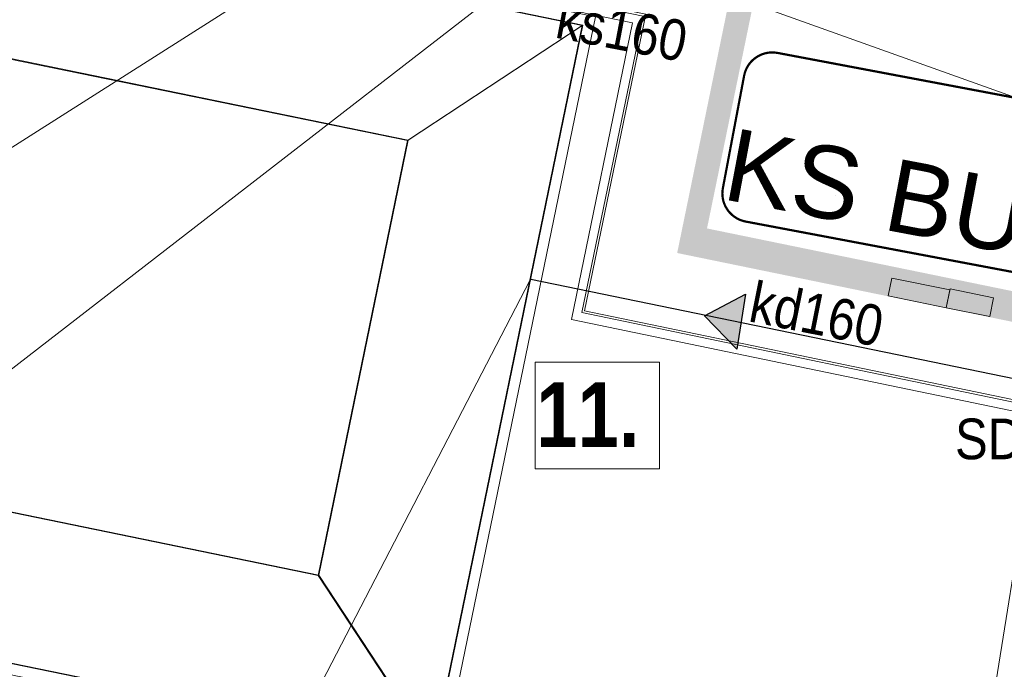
# Model space of a CAD drawing. Header units: millimetres. Extents: x 19047 to 276906, y -533553 to -451719.
# Tile 4 of 36: x 46570 to 59867, y -498384 to -489605. Entities that reach past the tile are written whole.
import ezdxf
from ezdxf.lldxf.tags import DXFTag

# ---------------------------------------------------------------- set-up
doc = ezdxf.new("R2010")
doc.units = ezdxf.units.MM
doc.header["$MEASUREMENT"] = 0
for name, color, linetype, lineweight in [('0_Nr_pióra__101', 7, 'Continuous', 5), ('_e_elektryka_Nr_pióra__1', 7, 'Continuous', 13), ('PZT_Nr_pióra__1', 7, 'Continuous', 13), ('PZT_Nr_pióra__101', 7, 'Continuous', 5), ('PZT_Nr_pióra__41', 7, 'Continuous', 15), ('WOD-KAN zbiornik deszcz_Nr_pióra__41', 7, 'Continuous', 15)]:
    doc.layers.add(name, color=color, linetype=linetype, lineweight=lineweight)
for name, color, linetype, lineweight, true_color in [('_e_elektryka_Nr_pióra__218', 7, 'Continuous', 15, 0xd90005), ('PZT DRZEWA DO USUNIĘCIA _Nr_pióra__219', 7, 'Continuous', 13, 0xd90005), ('PZT_i_KD', 7, 'Continuous', 30, 0x136734), ('PZT_i_KS', 7, 'Continuous', 30, 0x4c3926)]:
    doc.layers.add(name, color=color, linetype=linetype, lineweight=lineweight, true_color=true_color)
doc.layers.add('IS_Węzeł_sieci_kanalizacyjnej_-_opisy', color=7, linetype='Continuous')
doc.styles.add('GENERATED_STYLE_9', font='txt')
doc.linetypes.add('Przekreślana podwójnie kopia-000', pattern='A,0,[2,PAB PZT Rew_1 11_04_20251.Shx,S=9.920635,R=0,X=0,Y=0],-1250,0', length=1250)
tags = doc.linetypes.add('SOLID', pattern=[10, 10, 0]).pattern_tags.tags
tags[6:7] = [DXFTag(74, 4), DXFTag(75, 0), DXFTag(340, '0'), DXFTag(46, 0.0), DXFTag(50, 0.0), DXFTag(44, 0.0), DXFTag(45, 0.0)]
tags[4:5] = [DXFTag(74, 4), DXFTag(75, 0), DXFTag(340, '0'), DXFTag(46, 0.0), DXFTag(50, 0.0), DXFTag(44, 0.0), DXFTag(45, 0.0)]

# ---------------------------------------------------------------- blocks, each defined once
blk = doc.blocks.new('Etykieta_10', base_point=(32389, -713502))
at = {"layer": '0_Nr_pióra__101', "linetype": 'Continuous'}
for p, q in [((33229, -712058), (31549, -712058)), ((31549, -712058), (31549, -713499)), ((33229, -713499), (33229, -712058)), ((31549, -713499), (33229, -713499))]:
    blk.add_line(p, q, dxfattribs=at)
at = {"layer": '0_Nr_pióra__101', "insert": (33604, -712328), "char_height": 875, "attachment_point": 3, "style": 'GENERATED_STYLE_9'}
blk.add_mtext('\\A1;{\\pt0,101000;\\fArial Narrow|b1|i0|c238|p34;11. \\fArial Narrow|b1|i0|c238|p34;\\A1{\\H.66x;\\S^  ;}\\fArial Narrow|b1|i0|c238|p34;\\fArial Narrow|b1|i0|c238|p34;\\A1{\\H.66x;\\S^  ;}\\fArial Narrow|b1|i0|c238|p34;\\fArial Narrow|b1|i0|c238|p34;\\fArial Narrow|b1|i0|c238|p34;\\fArial Narrow|b1|i0|c238|p34;\\fArial Narrow|b1|i0|c238|p34;\\fArial Narrow|b1|i0|c238|p34;\\fArial Narrow|b1|i0|c238|p34;\\fArial Narrow|b1|i0|c238|p34;\\fArial Narrow|b1|i0|c238|p34;\\fArial Narrow|b1|i0|c238|p34;\\fArial Narrow|b1|i0|c238|p34;\\fArial Narrow|b1|i0|c238|p34;\\fArial Narrow|b1|i0|c238|p34;\\fArial Narrow|b1|i0|c238|p34;\\fArial Narrow|b1|i0|c238|p34;\\fArial Narrow|b1|i0|c238|p34;\\fArial Narrow|b1|i0|c238|p34;\\fArial Narrow|b1|i0|c238|p34;\\fArial Narrow|b1|i0|c238|p34;\\fArial Narrow|b1|i0|c238|p34;\\fArial Narrow|b1|i0|c238|p34;\\fArial Narrow|b1|i0|c238|p34;\\fArial Narrow|b1|i0|c238|p34;\\fArial Narrow|b1|i0|c238|p34;\\fArial Narrow|b1|i0|c238|p34;\\fArial Narrow|b1|i0|c238|p34;}', dxfattribs=at)

msp = doc.modelspace()

# ---------------------------------------------------------------- hatches: boundary and pattern name
at = {"layer": 'PZT DRZEWA DO USUNIĘCIA _Nr_pióra__219', "linetype": 'Continuous'}
msp.add_hatch(color=256, dxfattribs=at).paths.add_polyline_path([(59670, -493617), (58298, -493336), (58348, -493096), (59719, -493377)])
at = {"layer": 'PZT_i_KD'}
msp.add_hatch(color=256, dxfattribs=at).paths.add_polyline_path([(55818, -493609), (56253, -494057), (56370, -493316)])
at = {"layer": 'PZT_Nr_pióra__1', "linetype": 'Continuous'}
h = msp.add_hatch(color=256, dxfattribs=at)
h.paths.add_polyline_path([(57322, -483641), (70100, -486266), (68227, -495383), (55449, -492758)])
h.paths.add_polyline_path([(69722, -486515), (57571, -484019), (55843, -492431), (67994, -494927)], flags=0)
h = msp.add_hatch(color=256, dxfattribs=at)
h.paths.add_polyline_path([(57331, -483637), (70109, -486262), (68236, -495379), (55458, -492754)])
h.paths.add_polyline_path([(69731, -486511), (57580, -484014), (55852, -492426), (68003, -494922)], flags=0)

# ---------------------------------------------------------------- linework, layer by layer
at = {"layer": '_e_elektryka_Nr_pióra__1', "linetype": 'Continuous', "flags": 128}
for points in [[(58348, -493096), (59131, -493257), (59082, -493497), (58298, -493336)], [(59082, -493497), (59670, -493617), (59722, -493362), (59134, -493242)]]:
    msp.add_lwpolyline(points, close=True, dxfattribs=at)
at = {"layer": '_e_elektryka_Nr_pióra__218', "linetype": 'Continuous'}
msp.add_line((57582, -491987), (57582, -491987), dxfattribs=at)
at = {"layer": 'IS_Węzeł_sieci_kanalizacyjnej_-_opisy', "linetype": 'SOLID', "lineweight": 20, "ltscale": 10}
for p, q in [((32297, -500328), (52937, -487217)), ((38041, -500852), (53654, -488751)), ((60041, -490665), (56170, -489280)), ((47227, -505174), (53462, -493122)), ((58693, -505162), (60395, -494543))]:
    msp.add_line(p, q, dxfattribs=at)
at = {"layer": 'IS_Węzeł_sieci_kanalizacyjnej_-_opisy', "linetype": 'SOLID', "ltscale": 10}
msp.add_lwpolyline([(56374, -492333, 30, 30, 0), (62847, -493556, 30, 30, 0.414214), (63298, -493248, 30, 30, 0), (63585, -491728, 30, 30, 0.414214), (63277, -491277, 30, 30, 0), (56805, -490054, 30, 30, 0.414214), (56353, -490362, 30, 30, 0), (56066, -491882, 30, 30, 0.414214), (56374, -492333, 30, 30, 0)], format="xyseb", dxfattribs=at)
at = {"layer": 'PZT_i_KD'}
msp.add_line((60194, -494501), (53472, -493118), dxfattribs=at)
msp.add_lwpolyline([(56253, -494057), (55818, -493609), (56370, -493316), (56253, -494057)], dxfattribs=at)
at = {"layer": 'PZT_Nr_pióra__1', "linetype": 'Continuous', "flags": 128}
msp.add_lwpolyline([(76183, -497952), (75828, -499663), (60265, -496433), (60560, -495013), (54022, -493656), (54846, -489649), (48167, -488274), (48455, -486876), (37993, -484727), (39478, -477498)], dxfattribs=at)
at = {"layer": 'PZT_Nr_pióra__101', "linetype": 'Continuous', "flags": 128}
for points in [[(76092, -497811), (75735, -499521), (60409, -496340), (60704, -494921), (54163, -493563), (54988, -489555), (48309, -488181), (48596, -486783), (38134, -484633), (39571, -477639)], [(76068, -497775), (75712, -499486), (60445, -496317), (60739, -494897), (54199, -493540), (55024, -489532), (48344, -488160), (48632, -486759), (38170, -484610), (39594, -477675)], [(52262, -488965), (55024, -489532), (54199, -493540), (60739, -494897), (60445, -496317), (75712, -499486), (76068, -497775)]]:
    msp.add_lwpolyline(points, dxfattribs=at)
at = {"layer": 'PZT_Nr_pióra__41', "linetype": 'Przekreślana podwójnie kopia-000', "flags": 128}
msp.add_lwpolyline([(44301, -489714), (42673, -497682), (52272, -499654), (54345, -489565), (44746, -487593), (44486, -488833)], dxfattribs=at)
at = {"layer": 'WOD-KAN zbiornik deszcz_Nr_pióra__41', "linetype": 'Continuous'}
for p, q in [((51806, -491239), (54168, -489682)), ((51816, -491234), (54177, -489677)), ((52156, -499477), (50599, -497116)), ((52165, -499473), (50609, -497111))]:
    msp.add_line(p, q, dxfattribs=at)
at = {"layer": 'WOD-KAN zbiornik deszcz_Nr_pióra__41', "linetype": 'Continuous', "flags": 128}
for points in [[(54168, -489682), (44862, -487770), (42850, -497566), (52156, -499477)], [(54177, -489677), (44872, -487766), (42860, -497561), (52165, -499473)], [(51806, -491239), (46419, -490132), (45211, -496009), (50599, -497116)], [(51816, -491234), (46428, -490127), (45221, -496005), (50609, -497111)]]:
    msp.add_lwpolyline(points, close=True, dxfattribs=at)

# ---------------------------------------------------------------- block references
at = {"linetype": 'Continuous'}
msp.add_blockref('Etykieta_10', (54371, -495678), dxfattribs=at)

# ---------------------------------------------------------------- texts
at = {"layer": 'IS_Węzeł_sieci_kanalizacyjnej_-_opisy', "linetype": 'SOLID', "ltscale": 10, "insert": (61038, -492985), "char_height": 979.2, "attachment_point": 9, "rotation": 349.3012}
msp.add_mtext('\\fArial|b0|i0;KS BUD', dxfattribs=at)
at = {"layer": 'PZT_i_KD', "color": 7, "linetype": 'Continuous', "insert": (57277, -493861), "char_height": 550, "attachment_point": 8, "rotation": 348.7619, "style": 'GENERATED_STYLE_9'}
msp.add_mtext('\\A1;{\\W0.9;kd160}', dxfattribs=at)
at = {"layer": 'PZT_i_KD', "color": 7, "linetype": 'Continuous', "insert": (59845, -495553), "char_height": 550, "attachment_point": 8, "style": 'GENERATED_STYLE_9'}
msp.add_mtext('\\A1;{\\W0.9;SD8}', dxfattribs=at)
at = {"layer": 'PZT_i_KS', "color": 7, "linetype": 'Continuous', "style": 'GENERATED_STYLE_9', "width": 0.9}
msp.add_text('ks160', height=550, rotation=349.1444, dxfattribs=at).set_placement((53783, -489844))

doc.saveas('drawing.dxf')
